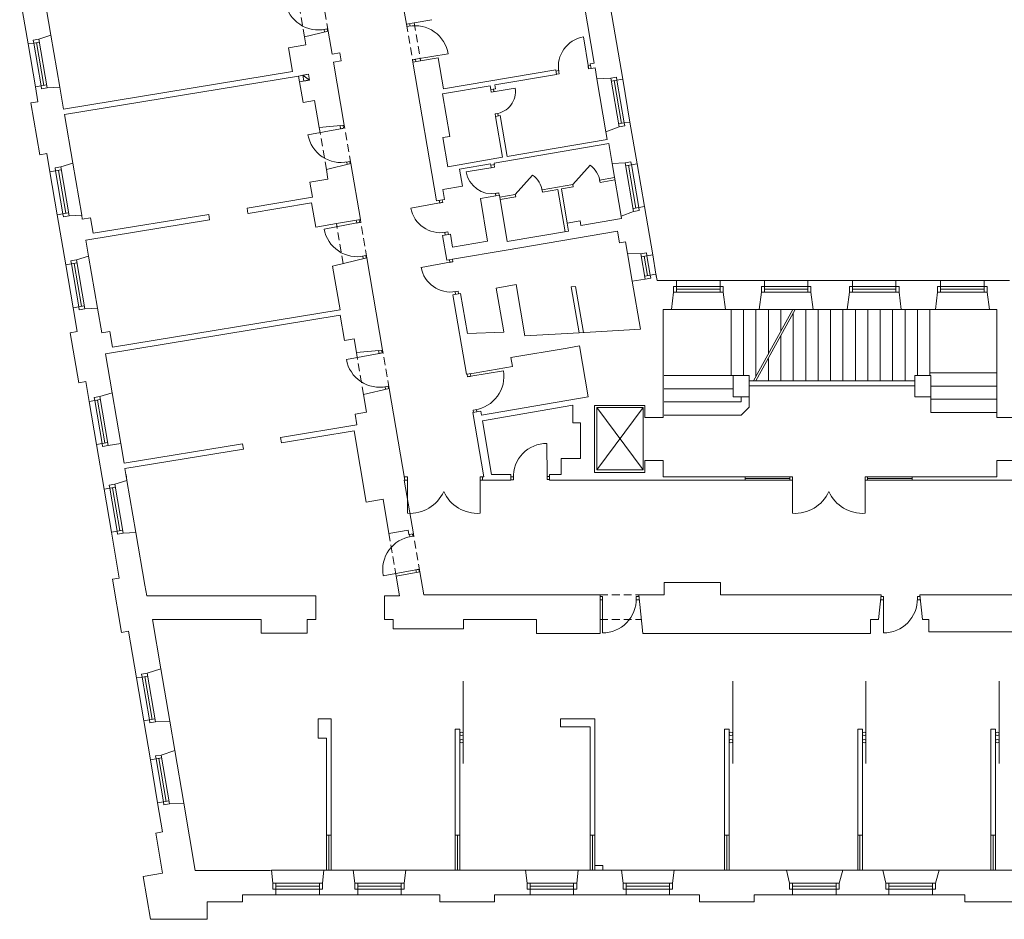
# Model space of a CAD drawing. Header units: centimetres. Extents: x 695802 to 711011, y 25963 to 44188.
# Tile 117 of 157: x 697589 to 697716, y 40448 to 40564. Entities that reach past the tile are written whole.
import ezdxf

# ---------------------------------------------------------------- set-up
doc = ezdxf.new("R2010")
doc.units = ezdxf.units.CM
doc.linetypes.add('DASHED', pattern=[19.05, 12.7, -6.35])
for name, color, linetype, lineweight in [('Drzwi i okna', 51, 'Continuous', 9), ('Kanały wentylacyjne', 3, 'Continuous', 9), ('Przekrojowa', 253, 'Continuous', 25), ('Ramka', 255, 'Continuous', 9), ('Widokowa', 140, 'Continuous', 9)]:
    doc.layers.add(name, color=color, linetype=linetype, lineweight=lineweight)

# ---------------------------------------------------------------- blocks, each defined once
blk = doc.blocks.new('zw$2918')
at = {"layer": 'Drzwi i okna', "color": 0, "lineweight": 0}
for p, q in [((1351.6, -1801.4), (1350.5, -1794.9)), ((1360.5, -1799.9), (1351.6, -1801.4)), ((1359.5, -1800.1), (1358.4, -1793.6)), ((1137, -1809.3), (1145.8, -1807.7)), ((1138, -1809.1), (1139.1, -1815.5)), ((1145.8, -1807.7), (1146.9, -1813.6)), ((1818.8, -1907), (1805.9, -1828.1)), ((1373.6, -1885.8), (1458, -1871.9)), ((1374.6, -1885.7), (1365.7, -1887.1)), ((1365.7, -1887.1), (1366.8, -1893.5)), ((1374.7, -1892.2), (1373.6, -1885.8)), ((1817.9, -1901.6), (1819.4, -1910.5)), ((1824.5, -1901.5), (1818.1, -1902.6)), ((1742.2, -1915), (1735.7, -1916.1)), ((1743.5, -1922.9), (1737, -1924)), ((1742, -1914), (1743.5, -1922.9)), ((1819.4, -1910.5), (1825.8, -1909.4)), ((1568.7, -1970.2), (1567.6, -1963.7)), ((1568.7, -1970.2), (1630.4, -1960.2)), ((1577.6, -1968.8), (1568.7, -1970.2)), ((1575.6, -1969), (1574.5, -1962.5)), ((1585.5, -2025.1), (1578.6, -2026.3)), ((1578.6, -2026.3), (1579.6, -2032.7)), ((1586.5, -2031.5), (1585.5, -2025.1)), ((1180.6, -2064.7), (1096.5, -2080.2)), ((1179.1, -2056.7), (1180.6, -2064.7)), ((1179.6, -2064.9), (1188.4, -2063.3)), ((1188.4, -2063.3), (1187.1, -2056.2)), ((1195.3, -2150.4), (1204.2, -2148.8)), ((1196.3, -2150.2), (1197.3, -2155.8)), ((1204.2, -2148.8), (1205.2, -2154.5)), ((1572.8, -2164.4), (1503.7, -2175.8)), ((1568.4, -2165.1), (1567.3, -2158.6)), ((1568.4, -2165.1), (1577.2, -2163.6)), ((1577.2, -2163.6), (1576.2, -2157.1)), ((1579.3, -2231.1), (1588.2, -2229.7)), ((1580.4, -2237.5), (1579.3, -2231.1)), ((1588.2, -2229.7), (1589.2, -2236.1)), ((1440.3, -2254.8), (1361.5, -2268.6)), ((1434.7, -2249.2), (1435.8, -2255.6)), ((1434.8, -2255.8), (1443.7, -2254.2)), ((1443.7, -2254.2), (1442.6, -2247.8)), ((1222, -2307.2), (1137.9, -2322.7)), ((1220.8, -2300.3), (1222, -2307.2)), ((1221.1, -2307.4), (1229.9, -2305.8)), ((1229.9, -2305.8), (1228.6, -2298.7)), ((1448.1, -2331.5), (1456.9, -2330)), ((1449.1, -2331.4), (1450.2, -2337.9)), ((1456.9, -2330), (1458.1, -2336.5)), ((1236.8, -2392.9), (1245.6, -2391.2)), ((1237.8, -2392.7), (1238.9, -2399)), ((1245.6, -2391.2), (1246.7, -2397)), ((1466.6, -2407.6), (1387.8, -2421.4)), ((1461, -2402), (1462.2, -2408.4)), ((1461.2, -2408.5), (1470, -2407)), ((1470, -2407), (1468.9, -2400.6)), ((1474.4, -2484.3), (1483.3, -2482.8)), ((1475.4, -2484.1), (1476.5, -2490.6)), ((1483.3, -2482.8), (1484.4, -2489.3)), ((1278, -2635.3), (1279.5, -2643.3)), ((1287.4, -2641.9), (1286, -2634.6)), ((1279.5, -2643.3), (1195.4, -2658.8)), ((1278.5, -2643.5), (1287.4, -2641.9)), ((1515.7, -2701.9), (1600, -2687.6)), ((1507.8, -2703.3), (1506.6, -2696.3)), ((1516.7, -2701.7), (1507.8, -2703.3)), ((1514.5, -2695), (1515.7, -2701.9)), ((1294.2, -2729), (1303.1, -2727.4)), ((1295.2, -2728.8), (1296.4, -2735.1)), ((1303.1, -2727.4), (1304.2, -2733.2)), ((1531.2, -2787.4), (1522.3, -2788.9)), ((1522.3, -2788.9), (1523.3, -2794.9)), ((1530.2, -2787.6), (1531.2, -2793.6)), ((1712.5, -2960), (1712.1, -2874.5)), ((1352.7, -2961.1), (1346.2, -2961.1)), ((1352.6, -2970.1), (1352.7, -2961.1)), ((1539.7, -2970.1), (1539.7, -2961.1)), ((1539.7, -2961.1), (1546.2, -2961.1)), ((1625.6, -2960.5), (1619, -2960.5)), ((1625.6, -2959.5), (1625.6, -2968.5)), ((1712.5, -2959), (1712.5, -2968)), ((1719, -2960), (1712.5, -2960)), ((2344.7, -2961.1), (2338.2, -2961.1)), ((2344.7, -2970.1), (2344.7, -2961.1)), ((2531.8, -2970.1), (2531.7, -2961.1)), ((2531.7, -2961.1), (2538.2, -2961.1)), ((1346.2, -2969.1), (1352.6, -2969.1)), ((1352.6, -2969.1), (1352.5, -3054.6)), ((1546.2, -2969.1), (1539.7, -2969.1)), ((1539.7, -2969.1), (1539.8, -3054.6)), ((1625.6, -2968.5), (1619, -2968.5)), ((1712.5, -2968), (1719, -2968)), ((2338.2, -2969.1), (2344.7, -2969.1)), ((2344.7, -2969.1), (2344.6, -3054.6)), ((2538.2, -2969.1), (2531.8, -2969.1)), ((2531.8, -2969.1), (2531.9, -3054.6)), ((1359.2, -3114.6), (1358.2, -3109)), ((1358.2, -3114.8), (1367, -3113.2)), ((1367, -3113.2), (1366, -3107.4)), ((1374.5, -3200.2), (1290.3, -3215.2)), ((1373.5, -3200.3), (1382.3, -3198.7)), ((1375.7, -3207.2), (1374.5, -3200.2)), ((1382.3, -3198.7), (1383.6, -3205.9)), ((1855.3, -3269), (1848.8, -3269)), ((1855.3, -3278), (1855.3, -3269)), ((1942.2, -3278.2), (1942.2, -3269.2)), ((1942.2, -3269.2), (1948.8, -3269.2)), ((2579.4, -3269), (2572.9, -3269)), ((2579.4, -3278), (2579.4, -3269)), ((2666.3, -3278.2), (2666.3, -3269.2)), ((2666.3, -3269.2), (2672.9, -3269.2)), ((1848.8, -3277), (1855.3, -3277)), ((1855.3, -3277), (1855.1, -3362.5)), ((1942.2, -3277.2), (1950.1, -3277.2)), ((2571.6, -3277), (2579.4, -3277)), ((2579.4, -3277), (2579.3, -3362.5)), ((2666.3, -3277.2), (2674.2, -3277.2))]:
    blk.add_line(p, q, dxfattribs=at)
at = {"layer": 'Drzwi i okna', "color": 0, "lineweight": 0, "ltscale": 1.6}
for p, q in [((1778.9, -2208.5), (1823.5, -2158.4)), ((1630.6, -2233.8), (1675.1, -2183.8))]:
    blk.add_line(p, q, dxfattribs=at)
for centre, radius, start, end in [((1123.5, -1723.6), 86.7, 190.2929, 281.9036), ((1372.3, -1885.9), 86.7, 9.2331, 100.8437), ((1573.2, -1968.6), 57.8, 276.9522, 8.388), ((1181.8, -2064.7), 86.7, 190.2929, 281.9036), ((1787, -2208.6), 62, 8.3094, 53.9766), ((1638.7, -2234), 62, 8.3094, 53.9766), ((1223.3, -2307.2), 86.7, 190.2929, 281.9036), ((1280.8, -2643.3), 86.7, 190.2929, 281.9036), ((1514.5, -2702.3), 86.7, 278.1541, 9.7648), ((1712.3, -2961.3), 86.7, 90.1458, 181.7564), ((1359.1, -2959.4), 95.4, 266.0716, 335.8764), ((1533.3, -2959.4), 95.4, 204.1236, 273.9284), ((2351.1, -2959.4), 95.4, 266.0716, 335.8764), ((2525.3, -2959.4), 95.4, 204.1236, 273.9284), ((1375.7, -3199.7), 86.7, 98.6519, 190.2626), ((1855.5, -3275.8), 86.7, 269.7794, 1.39), ((2579.6, -3275.8), 86.7, 269.7794, 1.39)]:
    blk.add_arc(centre, radius, start, end, dxfattribs=at)
at = {"layer": 'Drzwi i okna', "color": 0, "lineweight": 0}
for centre, radius, start, end in [((1819.3, -1904.7), 77.8, 99.9306, 189.3047), ((1357.5, -1809.3), 78.2, 277.7082, 281.0068), ((1741.5, -1918.6), 78.2, 7.6634, 10.962), ((1198.1, -2141), 78.2, 98.7681, 102.0666), ((1570.3, -2164.2), 67.5, 189.8932, 279.8733), ((1569.9, -2153.5), 78.2, 277.7578, 281.0564), ((1452.6, -2332), 78.2, 98.2531, 101.5517), ((1437.9, -2254.4), 77.8, 190.5203, 279.8944), ((1239.5, -2383.4), 78.2, 98.7681, 102.0666), ((1479, -2484.8), 78.2, 98.2531, 101.5517), ((1464.2, -2407.1), 77.8, 190.5203, 279.8944), ((1297, -2719.6), 78.2, 98.7681, 102.0666), ((1525.4, -2779.5), 78.2, 97.9911, 101.2896), ((1430.8, -2965.8), 78.2, 178.2653, 181.5639), ((1461.5, -2965.8), 78.2, 358.4361, 1.7347), ((1634.4, -2963.8), 78.2, 358.6209, 1.9195), ((2422.8, -2965.8), 78.2, 178.2653, 181.5639), ((2453.6, -2965.8), 78.2, 358.4361, 1.7347), ((1364.1, -3122.6), 78.2, 278.4889, 281.7875), ((1933.4, -3273.7), 78.2, 178.2545, 181.5531), ((2657.5, -3273.7), 78.2, 178.2545, 181.5531)]:
    blk.add_arc(centre, radius, start, end, dxfattribs=at)
at = {"layer": 'Kanały wentylacyjne', "color": 0, "lineweight": 0}
for p, q in [((1093.3, -1925.2), (1072.1, -1928.8)), ((1083.1, -1926.9), (1097.9, -1924.4)), ((1085.7, -1941.7), (1083.1, -1926.9)), ((1083.1, -1926.9), (1100.4, -1939.1)), ((1097.9, -1924.4), (1100.4, -1939.1)), ((1095.9, -1939.9), (1074.7, -1943.6)), ((1100.4, -1939.1), (1085.7, -1941.7))]:
    blk.add_line(p, q, dxfattribs=at)
at = {"layer": 'Przekrojowa', "color": 0, "lineweight": 0, "ltscale": 1.6}
for p, q in [((1301.4, -1512.1), (1349.9, -1795)), ((375.3, -1846.3), (353.9, -1721.1)), ((1907.2, -1936.8), (1869.9, -1718.9)), ((1834, -1895.8), (1808.1, -1744.1)), ((422.3, -1753.6), (434.3, -1823.6)), ((1349.9, -1795), (1369.8, -1791.6)), ((1369.8, -1791.6), (1415.4, -1783.8)), ((434.3, -1823.6), (403.3, -1833.7)), ((1148.5, -1813.2), (1087.4, -1828.1)), ((1148.5, -1813.2), (1158.6, -1872.4)), ((1090.9, -1848.4), (1046.5, -1856)), ((1087.4, -1828.1), (1090.9, -1848.4)), ((1046.5, -1856), (1057, -1917.1)), ((1158.6, -1872.4), (1178.3, -1869)), ((1178.3, -1869), (1181.9, -1889.7)), ((1162.2, -1893.1), (1181.9, -1889.7)), ((1162.2, -1893.1), (1190, -2055.7)), ((1190, -2055.7), (1162.2, -1893.1)), ((1366.8, -1893.5), (1386.7, -1890.1)), ((1366.8, -1893.5), (1427.9, -2250.3)), ((1386.7, -1890.1), (1432.3, -1882.3)), ((1432.3, -1882.3), (1445.9, -1962.2)), ((1823.8, -1897.6), (1834, -1895.8)), ((1823.8, -1897.6), (1825.8, -1909.4)), ((1057, -1917.1), (466.8, -2013.8)), ((1445.9, -1962.2), (1735.1, -1912.7)), ((1577.8, -1951.8), (1737.1, -1924.6)), ((1735.1, -1912.7), (1737.1, -1924.6)), ((1825.8, -1909.4), (1836.1, -1907.7)), ((1836.1, -1907.7), (1841, -1936.4)), ((1072.1, -1928.8), (469.2, -2027.6)), ((1083.8, -1996.7), (1072.1, -1928.8)), ((1577.8, -1951.8), (1579.5, -1961.7)), ((1841, -1936.4), (1876.5, -1934.1)), ((394.2, -1956.7), (400.7, -1995.2)), ((457.3, -1957.9), (424.7, -1959.2)), ((466.8, -2013.8), (457.3, -1957.9)), ((1443, -1974.9), (1566, -1953.8)), ((1443, -1974.9), (1461.8, -2084.3)), ((1566, -1953.8), (1567.6, -1963.7)), ((1567.6, -1963.7), (1579.5, -1961.7)), ((400.7, -1995.2), (383, -1998.2)), ((405.7, -2131.3), (383, -1998.2)), ((1113.3, -1991.7), (1083.8, -1996.7)), ((1125.3, -2061.7), (1113.3, -1991.7)), ((469.2, -2027.6), (490.6, -2152.8)), ((1579.5, -2032.7), (1591.3, -2030.7)), ((1579.5, -2032.7), (1597.6, -2138.1)), ((1591.3, -2030.7), (1609.4, -2136.1)), ((1944.4, -2154.6), (1926, -2047.2)), ((1190, -2055.7), (1125.3, -2061.7)), ((1864.2, -2072.4), (1898, -2059.9)), ((1864.2, -2072.4), (1867.6, -2092)), ((1443.8, -2087.3), (1461.8, -2084.3)), ((1456.6, -2162.2), (1443.8, -2087.3)), ((1576.5, -2153), (1871.2, -2102.6)), ((1609.4, -2136.1), (1867.6, -2092)), ((1880, -2154.2), (1871.2, -2102.6)), ((423.5, -2128.2), (405.7, -2131.3)), ((431.6, -2175.6), (423.5, -2128.2)), ((490.6, -2152.8), (459.6, -2162.9)), ((1206.8, -2154.3), (1143.8, -2169.6)), ((1231.4, -2298.2), (1206.8, -2154.3)), ((1597.6, -2138.1), (1456.6, -2162.2)), ((1486.8, -2168.3), (1566.6, -2154.7)), ((1566.6, -2154.7), (1567.3, -2158.6)), ((1576.5, -2153), (1577.1, -2156.9)), ((1880, -2154.2), (1913.8, -2152)), ((1143.8, -2169.6), (1148, -2194.6)), ((1494.4, -2212.7), (1486.8, -2168.3)), ((1567.3, -2158.6), (1577.1, -2156.9)), ((1148, -2194.6), (1101.7, -2202.5)), ((1101.7, -2202.5), (1108.3, -2241.1)), ((1443.7, -2221.3), (1494.4, -2212.7)), ((1443.7, -2221.3), (1448.1, -2246.9)), ((1108.3, -2241.1), (939.6, -2268.7)), ((1105.7, -2255.7), (942.1, -2282.5)), ((1116.4, -2317.8), (1105.7, -2255.7)), ((1427.9, -2250.3), (1448.1, -2246.9)), ((1580.4, -2237.5), (1540.9, -2244.3)), ((1559.1, -2353.8), (1540.9, -2244.3)), ((1580.4, -2237.5), (1590.2, -2235.8)), ((1590.2, -2235.8), (1610, -2355.2)), ((939.6, -2268.7), (941.9, -2282.5)), ((1903.1, -2289.6), (1935.3, -2277.7)), ((1963.3, -2265), (1984.5, -2389.1)), ((472.5, -2415.1), (450.5, -2285.9)), ((513.6, -2287.2), (481, -2288.5)), ((515.2, -2297), (513.6, -2287.2)), ((536, -2293.6), (515.2, -2297)), ((843.2, -2298.7), (524.5, -2351)), ((542.8, -2333.8), (536, -2293.6)), ((840.9, -2284.9), (542.8, -2333.8)), ((840.9, -2284.9), (843.2, -2298.7)), ((1231.4, -2298.2), (1169.6, -2308.7)), ((1797.7, -2301.8), (1764.2, -2307.5)), ((1767.8, -2328.2), (1764.2, -2307.5)), ((1799.8, -2313.6), (1797.7, -2301.8)), ((1904.2, -2295.8), (1799.8, -2313.6)), ((1903.1, -2289.6), (1904.2, -2295.8)), ((1169.6, -2308.7), (1116.4, -2317.8)), ((1607.4, -2376.9), (1894.2, -2327.9)), ((1767.8, -2328.2), (1610, -2355.2)), ((1899.4, -2358.5), (1894.2, -2327.9)), ((531.5, -2392.3), (524.5, -2351)), ((1443.1, -2339), (1463.3, -2335.6)), ((1443.1, -2339), (1454.1, -2403.1)), ((1468.9, -2369.2), (1463.3, -2335.6)), ((1559.1, -2353.8), (1468.9, -2369.2)), ((1899.4, -2358.5), (1914.5, -2355.9)), ((1919.6, -2385.9), (1914.5, -2355.9)), ((1474.3, -2399.7), (1607.4, -2376.9)), ((531.5, -2392.3), (500.6, -2402.4)), ((1248.3, -2396.7), (1159.9, -2418.3)), ((1288.9, -2634.3), (1248.3, -2396.7)), ((1454.1, -2403.1), (1474.3, -2399.7)), ((1919.6, -2385.9), (1953.9, -2386.5)), ((1159.9, -2418.3), (1179.1, -2530.4)), ((1965, -2451.5), (1931.8, -2457.2)), ((1931.8, -2457.2), (1952.9, -2580.6)), ((1931.8, -2457.2), (1932.7, -2462.3)), ((1993, -2438.8), (1993.9, -2444.3)), ((1993, -2438.8), (1995.8, -2455.3)), ((2046.2, -2455.3), (1995.8, -2455.3)), ((2272.2, -2455.3), (2158.2, -2455.3)), ((2499.2, -2455.3), (2384.2, -2455.3)), ((2726.2, -2455.3), (2611.2, -2455.3)), ((2903.8, -2455.3), (2838.2, -2455.3)), ((1581.5, -2474.7), (1632.8, -2465.9)), ((1581.5, -2474.7), (1599.9, -2582.3)), ((1632.8, -2465.9), (1655.4, -2598)), ((2032.6, -2530.3), (2038.4, -2485.1)), ((2171.7, -2530.3), (2166, -2485.1)), ((2258.6, -2530.3), (2264.4, -2485.1)), ((2397.7, -2530.3), (2392, -2485.1)), ((2485.6, -2530.3), (2491.4, -2485.1)), ((2624.7, -2530.3), (2619, -2485.1)), ((2712.6, -2530.3), (2718.4, -2485.1)), ((2851.7, -2530.3), (2846, -2485.1)), ((1469.3, -2491.8), (1489.5, -2488.4)), ((1469.3, -2491.8), (1504.5, -2696.8)), ((1489.5, -2488.4), (1507.2, -2591.9)), ((501.9, -2586.6), (491.4, -2525.5)), ((554.5, -2526.7), (522, -2528)), ((554.5, -2526.7), (565.3, -2589.8)), ((1179.1, -2530.4), (592.9, -2626.5)), ((2011.9, -2808.1), (2011.9, -2530.3)), ((2032.6, -2530.3), (2011.9, -2530.3)), ((2258.6, -2530.3), (2171.7, -2530.3)), ((2485.6, -2530.3), (2397.7, -2530.3)), ((2712.6, -2530.3), (2624.7, -2530.3)), ((2870.9, -2530.3), (2851.7, -2530.3)), ((2870.9, -2808.1), (2870.9, -2530.3)), ((1179.2, -2544.6), (574.5, -2643.7)), ((1179.2, -2544.6), (1190.3, -2609.6)), ((501.9, -2586.6), (484.1, -2589.6)), ((586, -2586.4), (565.3, -2589.8)), ((592.9, -2626.5), (586, -2586.4)), ((1599.9, -2582.3), (1600.9, -2588.2)), ((1952.9, -2580.6), (1795.1, -2589.8)), ((506.2, -2718.7), (484.1, -2589.6)), ((1190.3, -2609.6), (1215.2, -2605.3)), ((1215.2, -2605.3), (1221.2, -2640.6)), ((1507.2, -2591.9), (1600.9, -2588.2)), ((1795.1, -2589.8), (1655.4, -2598)), ((1288.9, -2634.3), (1221.2, -2640.6)), ((1619.4, -2653.9), (1764.3, -2629.1)), ((1764.3, -2629.1), (1795.8, -2623.7)), ((1818.2, -2754.8), (1795.8, -2623.7)), ((574.5, -2643.7), (591.7, -2744.2)), ((1623.2, -2676.5), (1619.4, -2653.9)), ((1524.7, -2693.4), (1623.2, -2676.5)), ((1504.5, -2696.8), (1524.7, -2693.4)), ((2191.9, -2699.8), (2191.9, -2754.8)), ((2232.9, -2699.8), (2191.9, -2699.8)), ((2232.9, -2754.8), (2232.9, -2699.8)), ((2659.9, -2754.8), (2659.9, -2699.8)), ((2700.9, -2699.8), (2659.9, -2699.8)), ((2700.9, -2754.8), (2700.9, -2699.8)), ((523.9, -2715.7), (506.2, -2718.7)), ((532.7, -2767), (523.9, -2715.7)), ((1305.8, -2732.9), (1239.8, -2748.9)), ((1346.2, -2969.1), (1305.8, -2732.9)), ((2232.9, -2726.8), (2659.9, -2726.8)), ((591.7, -2744.2), (560.7, -2754.3)), ((1239.8, -2748.9), (1247.6, -2794.5)), ((1543.2, -2801.8), (1818.2, -2754.8)), ((2191.9, -2754.8), (2232.9, -2754.8)), ((2659.9, -2754.8), (2700.9, -2754.8)), ((1545.7, -2816.2), (1778.5, -2776.4)), ((1778.5, -2821.3), (1778.5, -2776.4)), ((1834.3, -2949.8), (1834.3, -2777)), ((1834.3, -2777), (1963.9, -2777)), ((1963.9, -2777), (1963.9, -2808.1)), ((1247.6, -2794.5), (1218, -2799.6)), ((1218, -2799.6), (1222.7, -2827.2)), ((1521.4, -2795.4), (1541.5, -2792)), ((1521.4, -2795.4), (1549.7, -2961.1)), ((1541.6, -2791.9), (1543.2, -2801.8)), ((2011.9, -2808.1), (1963.9, -2808.1)), ((2918.9, -2808.1), (2870.9, -2808.1)), ((1222.7, -2827.2), (1025.6, -2859.6)), ((1545.7, -2816.2), (1569.5, -2955.1)), ((1798.5, -2821.3), (1778.5, -2821.3)), ((1798.5, -2913.3), (1798.5, -2821.3)), ((1025.6, -2859.6), (1028, -2873.1)), ((1215.3, -2842.4), (1028, -2873.1)), ((1246.6, -3025.7), (1215.3, -2842.4)), ((571.3, -2992.7), (551.6, -2877.4)), ((582.2, -2880), (614, -2874.6)), ((614, -2874.6), (622.7, -2925.6)), ((927.6, -2875.6), (622.7, -2925.6)), ((930, -2889.1), (625, -2939.1)), ((927.6, -2875.6), (930, -2889.1)), ((1748.5, -2955.1), (1748.5, -2913.3)), ((1748.5, -2913.3), (1798.5, -2913.3)), ((625, -2939.1), (630.3, -2970)), ((2011.9, -2919.1), (1963.9, -2919.1)), ((1963.9, -2919.1), (1963.9, -2949.8)), ((2011.9, -2961.1), (2011.9, -2919.1)), ((2870.9, -2961.1), (2870.9, -2919.1)), ((2918.9, -2919.1), (2870.9, -2919.1)), ((627.8, -2955), (630.3, -2970)), ((1546.2, -2969.1), (1546.2, -2961.1)), ((1546.2, -2961.1), (1549.7, -2961.1)), ((1569.5, -2955.1), (1619, -2955.1)), ((1619, -2955.1), (1619, -2969.1)), ((1719, -2955.1), (1748.5, -2955.1)), ((1719, -2955.1), (1719, -2969.1)), ((1963.9, -2949.8), (1834.3, -2949.8)), ((2222.8, -2961.1), (2011.9, -2961.1)), ((2222.8, -2969.1), (2222.8, -2961.1)), ((2652.8, -2969.1), (2652.8, -2961.1)), ((2652.8, -2961.1), (2870.9, -2961.1)), ((630.3, -2970), (599.3, -2980)), ((1344.5, -2969.1), (1368.1, -3107.1)), ((1346.2, -2969.1), (1344.5, -2969.1)), ((1619, -2969.1), (1546.2, -2969.1)), ((1787.9, -2969.1), (1719, -2969.1)), ((2011.9, -2969.1), (1787.9, -2969.1)), ((1999.9, -2969.1), (1996.9, -2969.1)), ((2011.9, -2969.1), (2222.8, -2969.1)), ((2870.9, -2969.1), (2652.8, -2969.1)), ((2870.9, -2969.1), (3128.8, -2969.1)), ((1290, -3018.3), (1246.6, -3025.7)), ((1305.1, -3106.7), (1290, -3018.3)), ((610.4, -3221.4), (590.2, -3103.1)), ((653.3, -3104.3), (620.7, -3105.6)), ((653.3, -3104.3), (676.4, -3239.5)), ((1354.4, -3098.3), (1305.1, -3106.7)), ((1354.4, -3098.3), (1356.3, -3109.1)), ((1368.1, -3107.1), (1356.3, -3109.1)), ((1384.9, -3205.7), (1323.8, -3216.1)), ((1323.8, -3216.1), (1332.6, -3267.4)), ((1384.9, -3205.7), (1394.9, -3264.1)), ((610.4, -3221.4), (592.7, -3224.4)), ((616.1, -3361.4), (592.7, -3224.4)), ((681.2, -3267.4), (676.4, -3239.5)), ((2158.9, -3232.8), (2013.9, -3232.8)), ((2013.9, -3232.8), (2013.9, -3264.1)), ((2158.9, -3264.1), (2158.9, -3232.8)), ((1116.8, -3267.4), (681.2, -3267.4)), ((1116.8, -3328.1), (1116.8, -3267.4)), ((1332.6, -3267.4), (1293.8, -3267.4)), ((1293.8, -3328.1), (1293.8, -3267.4)), ((1394.9, -3264.1), (1848.8, -3264.1)), ((1848.8, -3264.1), (1848.8, -3328.1)), ((2013.9, -3264.1), (1948.8, -3264.1)), ((1948.8, -3264.3), (1958.7, -3363.7)), ((2158.9, -3264.1), (2572.9, -3264.1)), ((2572.9, -3264.1), (2566.6, -3327.7)), ((2672.9, -3264.1), (3384.5, -3264.1)), ((2672.9, -3264.1), (2679.3, -3327.7)), ((717.2, -3454.7), (695.6, -3328.1)), ((975.8, -3328.1), (695.6, -3328.1)), ((975.8, -3363.1), (975.8, -3328.1)), ((1116.8, -3328.1), (1094.8, -3328.1)), ((1094.8, -3328.1), (1094.8, -3363.1)), ((1315.8, -3328.1), (1293.8, -3328.1)), ((1315.8, -3351.7), (1315.8, -3328.1)), ((1684.8, -3328.1), (1496.8, -3328.1)), ((1496.8, -3328.1), (1496.8, -3351.7)), ((1684.8, -3363.7), (1684.8, -3328.1)), ((1848.8, -3328.1), (1848.8, -3363.7)), ((2566.6, -3327.7), (2545.9, -3327.7)), ((2545.9, -3327.7), (2545.9, -3363.7)), ((2679.3, -3327.7), (2695.9, -3327.7)), ((2695.9, -3327.7), (2695.9, -3351.7)), ((633.8, -3358.4), (616.1, -3361.4)), ((654.4, -3478.6), (633.8, -3358.4)), ((1094.8, -3363.1), (975.8, -3363.1)), ((1496.8, -3351.7), (1315.8, -3351.7)), ((1848.8, -3363.7), (1684.8, -3363.7)), ((1958.7, -3363.7), (2196.9, -3363.7)), ((2545.9, -3363.7), (2196.9, -3363.7)), ((2695.9, -3359.7), (2695.9, -3351.7)), ((2855.7, -3359.7), (2695.9, -3359.7)), ((3319.7, -3359.7), (2855.7, -3359.7)), ((717.2, -3454.7), (682.4, -3466)), ((690.5, -3689.6), (673.3, -3589)), ((740.4, -3590.1), (703.8, -3591.5)), ((753.3, -3665.6), (740.4, -3590.1)), ((1156.1, -3583.7), (1123.1, -3583.7)), ((1123.1, -3583.7), (1123.1, -3633.7)), ((1156.1, -3883.7), (1156.1, -3583.7)), ((1835.7, -3583.7), (1746.7, -3583.7)), ((1746.7, -3583.7), (1746.7, -3604.7)), ((1835.7, -3583.7), (1821.7, -3583.7)), ((1835.7, -3883.7), (1835.7, -3583.7)), ((1487.7, -3610.7), (1475.7, -3610.7)), ((1475.7, -3610.7), (1475.7, -3883.7)), ((1487.7, -3883.7), (1487.7, -3610.7)), ((1823.7, -3604.7), (1746.7, -3604.7)), ((1823.7, -3604.7), (1823.7, -3883.7)), ((2181.7, -3610.7), (2169.7, -3610.7)), ((2169.7, -3610.7), (2169.7, -3883.7)), ((2181.7, -3883.7), (2181.7, -3610.7)), ((2524.7, -3610.7), (2512.7, -3610.7)), ((2512.7, -3610.7), (2512.7, -3883.7)), ((2524.7, -3883.7), (2524.7, -3610.7)), ((2867.7, -3610.7), (2855.7, -3610.7)), ((2855.7, -3610.7), (2855.7, -3883.7)), ((2867.7, -3883.7), (2867.7, -3610.7)), ((1123.1, -3633.7), (1144.1, -3633.7)), ((1144.1, -3633.7), (1144.1, -3883.7)), ((753.3, -3665.6), (718.5, -3676.9)), ((722.1, -3874.9), (709.3, -3800)), ((776.5, -3801), (739.9, -3802.5)), ((806.1, -3974.4), (776.5, -3801)), ((722.1, -3874.9), (704.4, -3877.9)), ((722, -3980.7), (704.4, -3877.9)), ((1156.1, -3883.7), (1144.1, -3883.7)), ((1487.7, -3883.7), (1475.7, -3883.7)), ((1835.7, -3883.7), (1823.7, -3883.7)), ((2181.7, -3883.7), (2169.7, -3883.7)), ((2524.7, -3883.7), (2512.7, -3883.7)), ((2867.7, -3883.7), (2855.7, -3883.7)), ((722, -3980.7), (671.6, -3989.3)), ((1000.3, -3974.4), (806.1, -3974.4)), ((1137.7, -3973.7), (1213.2, -3973.7)), ((1348.7, -3973.7), (1429.7, -3973.7)), ((1657.2, -3973.7), (1429.7, -3973.7)), ((1904.2, -3973.7), (1792.7, -3973.7)), ((1813.7, -3973.7), (1827.7, -3973.7)), ((1835.7, -3973.7), (1835.7, -3961.7)), ((1835.7, -3961.7), (1855.7, -3961.7)), ((1855.7, -3961.7), (1855.7, -3973.7)), ((2161.7, -3973.7), (2039.7, -3973.7)), ((2161.7, -3973.7), (2175.7, -3973.7)), ((2175.7, -3973.7), (2329.5, -3973.7)), ((2329.5, -3973.7), (2337.1, -4007.1)), ((2474.5, -3973.7), (2464.7, -4007.1)), ((2474.5, -3973.7), (2577.5, -3973.7)), ((2506.7, -3973.7), (2520.7, -3973.7)), ((2577.5, -3973.7), (2585.1, -4007.1)), ((2722.5, -3973.7), (2712.7, -4007.1)), ((2851.7, -3973.7), (2722.5, -3973.7)), ((2851.7, -3973.7), (2865.7, -3973.7)), ((2998.5, -3973.7), (2865.7, -3973.7)), ((690.6, -4099.8), (671.6, -3989.3)), ((1133.7, -4021.9), (1133.7, -4007.1)), ((1344.7, -4021.9), (1344.7, -4007.1)), ((1788.7, -4021.9), (1788.7, -4007.1)), ((2035.7, -4021.9), (2035.7, -4007.1)), ((927.9, -4054.8), (836.9, -4054.8)), ((836.9, -4054.8), (836.9, -4099.8)), ((1013.9, -4036.8), (927.9, -4036.8)), ((927.9, -4036.8), (927.9, -4054.8)), ((1224.9, -4036.8), (1125.9, -4036.8)), ((1435.9, -4036.8), (1336.9, -4036.8)), ((1435.9, -4036.8), (1435.9, -4054.8)), ((1576.9, -4054.8), (1435.9, -4054.8)), ((1668.9, -4036.8), (1576.9, -4036.8)), ((1576.9, -4036.8), (1576.9, -4054.8)), ((1915.9, -4036.8), (1780.9, -4036.8)), ((2104.9, -4036.8), (2027.9, -4036.8)), ((2104.9, -4054.8), (2104.9, -4036.8)), ((2245.9, -4054.8), (2104.9, -4054.8)), ((2344.9, -4036.8), (2245.9, -4036.8)), ((2245.9, -4036.8), (2245.9, -4054.8)), ((2456.9, -4036.8), (2592.9, -4036.8)), ((2704.9, -4036.8), (2788.9, -4036.8)), ((2788.9, -4036.8), (2788.9, -4054.8)), ((2788.9, -4054.8), (2926.9, -4054.8)), ((836.9, -4099.8), (690.6, -4099.8)), ((836.9, -4099.8), (701, -4099.8))]:
    blk.add_line(p, q, dxfattribs=at)
at = {"layer": 'Przekrojowa', "color": 0, "lineweight": 0}
for p, q in [((390, -1843.8), (375.3, -1846.3)), ((375.3, -1846.3), (390, -1843.8)), ((403.3, -1833.7), (388.7, -1836.1)), ((388.7, -1836.1), (390, -1843.8)), ((1876.5, -1934.1), (1891.1, -1931.7)), ((1891.1, -1931.7), (1892.4, -1939.3)), ((1892.4, -1939.3), (1907.2, -1936.8)), ((1907.2, -1936.8), (1892.4, -1939.3)), ((408.9, -1954.2), (394.2, -1956.7)), ((394.2, -1956.7), (408.9, -1954.2)), ((410.2, -1961.9), (408.9, -1954.2)), ((424.8, -1959.4), (410.2, -1961.9)), ((1911.3, -2049.7), (1926, -2047.2)), ((1926, -2047.2), (1911.3, -2049.7)), ((1912.6, -2057.4), (1911.3, -2049.7)), ((1898, -2059.9), (1912.6, -2057.4)), ((1913.8, -2152), (1928.4, -2149.5)), ((1928.4, -2149.5), (1929.7, -2157.2)), ((1929.7, -2157.2), (1944.4, -2154.6)), ((1944.4, -2154.6), (1929.7, -2157.2)), ((446.3, -2173), (431.6, -2175.6)), ((431.6, -2175.6), (446.3, -2173)), ((459.6, -2162.9), (445, -2165.4)), ((445, -2165.4), (446.3, -2173)), ((1935.3, -2277.7), (1949.9, -2275.2)), ((1948.6, -2267.6), (1963.3, -2265)), ((1963.3, -2265), (1948.6, -2267.6)), ((1949.9, -2275.2), (1948.6, -2267.6)), ((465.2, -2283.4), (450.5, -2285.9)), ((450.5, -2285.9), (465.2, -2283.4)), ((466.5, -2291.1), (465.2, -2283.4)), ((481.1, -2288.6), (466.5, -2291.1)), ((1953.9, -2386.5), (1968.5, -2384)), ((1953.9, -2386.5), (1968.5, -2384)), ((1968.5, -2384), (1969.8, -2391.6)), ((500.6, -2402.4), (486, -2404.9)), ((486, -2404.9), (487.3, -2412.6)), ((1969.8, -2391.6), (1984.5, -2389.1)), ((1984.5, -2389.1), (1969.8, -2391.6)), ((487.3, -2412.6), (472.5, -2415.1)), ((472.5, -2415.1), (487.3, -2412.6)), ((1965, -2451.5), (1979.6, -2449)), ((1978.3, -2441.4), (1993, -2438.8)), ((1993, -2438.8), (1978.3, -2441.4)), ((1979.6, -2449), (1978.3, -2441.4)), ((2046.2, -2470.3), (2046.2, -2455.3)), ((2046.2, -2455.3), (2046.2, -2470.3)), ((2158.2, -2470.3), (2158.2, -2455.3)), ((2158.2, -2455.3), (2158.2, -2470.3)), ((2272.2, -2470.3), (2272.2, -2455.3)), ((2272.2, -2455.3), (2272.2, -2470.3)), ((2384.2, -2470.3), (2384.2, -2455.3)), ((2384.2, -2455.3), (2384.2, -2470.3)), ((2499.2, -2470.3), (2499.2, -2455.3)), ((2499.2, -2455.3), (2499.2, -2470.3)), ((2611.2, -2470.3), (2611.2, -2455.3)), ((2611.2, -2455.3), (2611.2, -2470.3)), ((2726.2, -2470.3), (2726.2, -2455.3)), ((2726.2, -2455.3), (2726.2, -2470.3)), ((2838.2, -2470.3), (2838.2, -2455.3)), ((2838.2, -2455.3), (2838.2, -2470.3)), ((2038.4, -2485.1), (2038.4, -2470.3)), ((2038.4, -2470.3), (2046.2, -2470.3)), ((2166, -2470.3), (2158.2, -2470.3)), ((2166, -2485.1), (2166, -2470.3)), ((2264.4, -2485.1), (2264.4, -2470.3)), ((2264.4, -2470.3), (2272.2, -2470.3)), ((2392, -2470.3), (2384.2, -2470.3)), ((2392, -2485.1), (2392, -2470.3)), ((2491.4, -2485.1), (2491.4, -2470.3)), ((2491.4, -2470.3), (2499.2, -2470.3)), ((2619, -2470.3), (2611.2, -2470.3)), ((2619, -2485.1), (2619, -2470.3)), ((2718.4, -2485.1), (2718.4, -2470.3)), ((2718.4, -2470.3), (2726.2, -2470.3)), ((2846, -2470.3), (2838.2, -2470.3)), ((2846, -2485.1), (2846, -2470.3)), ((506.1, -2523), (491.4, -2525.5)), ((491.4, -2525.5), (506.1, -2523)), ((507.5, -2530.6), (506.1, -2523)), ((522, -2528.1), (507.5, -2530.6)), ((547.4, -2764.4), (532.7, -2767)), ((532.7, -2767), (547.4, -2764.4)), ((560.7, -2754.3), (546.1, -2756.8)), ((546.1, -2756.8), (547.4, -2764.4)), ((566.3, -2874.8), (551.6, -2877.4)), ((551.6, -2877.4), (566.3, -2874.8)), ((567.6, -2882.5), (566.3, -2874.8)), ((582.2, -2880), (567.6, -2882.5)), ((586, -2990.2), (571.3, -2992.7)), ((571.3, -2992.7), (586, -2990.2)), ((599.3, -2980), (584.7, -2982.5)), ((584.7, -2982.5), (586, -2990.2)), ((604.9, -3100.6), (590.2, -3103.1)), ((590.2, -3103.1), (604.9, -3100.6)), ((606.2, -3108.2), (604.9, -3100.6)), ((620.8, -3105.7), (606.2, -3108.2)), ((682.4, -3466), (667.8, -3468.5)), ((667.8, -3468.5), (669.1, -3476.1)), ((669.1, -3476.1), (654.4, -3478.6)), ((654.4, -3478.6), (669.1, -3476.1)), ((688, -3586.5), (673.3, -3589)), ((673.3, -3589), (688, -3586.5)), ((689.3, -3594.2), (688, -3586.5)), ((703.9, -3591.7), (689.3, -3594.2)), ((718.5, -3676.9), (703.9, -3679.4)), ((705.2, -3687.1), (690.5, -3689.6)), ((690.5, -3689.6), (705.2, -3687.1)), ((703.9, -3679.4), (705.2, -3687.1)), ((724.1, -3797.5), (709.3, -3800)), ((709.3, -3800), (724.1, -3797.5)), ((725.4, -3805.1), (724.1, -3797.5)), ((740, -3802.6), (725.4, -3805.1)), ((1002.2, -3973.7), (1006.1, -4007.1)), ((1137.7, -3973.7), (1133.7, -4007.1)), ((1213.2, -3973.7), (1217.1, -4007.1)), ((1348.7, -3973.7), (1344.7, -4007.1)), ((1657.2, -3973.7), (1661.1, -4007.1)), ((1792.7, -3973.7), (1788.7, -4007.1)), ((1904.2, -3973.7), (1908.1, -4007.1)), ((2039.7, -3973.7), (2035.7, -4007.1)), ((1006.1, -4007.1), (1006.1, -4021.9)), ((1217.1, -4007.1), (1217.1, -4021.9)), ((1661.1, -4007.1), (1661.1, -4021.9)), ((1908.1, -4007.1), (1908.1, -4021.9)), ((2337.1, -4007.1), (2337.1, -4021.9)), ((2464.7, -4007.1), (2464.7, -4021.9)), ((2585.1, -4007.1), (2585.1, -4021.9)), ((2712.7, -4007.1), (2712.7, -4021.9)), ((1006.1, -4021.9), (1013.9, -4021.9)), ((1013.9, -4021.9), (1013.9, -4036.8)), ((1013.9, -4036.8), (1013.9, -4021.9)), ((1133.7, -4021.9), (1125.9, -4021.9)), ((1125.9, -4021.9), (1125.9, -4036.8)), ((1125.9, -4036.8), (1125.9, -4021.9)), ((1217.1, -4021.9), (1224.9, -4021.9)), ((1224.9, -4021.9), (1224.9, -4036.8)), ((1224.9, -4036.8), (1224.9, -4021.9)), ((1344.7, -4021.9), (1336.9, -4021.9)), ((1336.9, -4021.9), (1336.9, -4036.8)), ((1336.9, -4036.8), (1336.9, -4021.9)), ((1661.1, -4021.9), (1668.9, -4021.9)), ((1668.9, -4021.9), (1668.9, -4036.8)), ((1668.9, -4036.8), (1668.9, -4021.9)), ((1788.7, -4021.9), (1780.9, -4021.9)), ((1780.9, -4021.9), (1780.9, -4036.8)), ((1780.9, -4036.8), (1780.9, -4021.9)), ((1908.1, -4021.9), (1915.9, -4021.9)), ((1915.9, -4021.9), (1915.9, -4036.8)), ((1915.9, -4036.8), (1915.9, -4021.9)), ((2035.7, -4021.9), (2027.9, -4021.9)), ((2027.9, -4021.9), (2027.9, -4036.8)), ((2027.9, -4036.8), (2027.9, -4021.9)), ((2337.1, -4021.9), (2344.9, -4021.9)), ((2344.9, -4021.9), (2344.9, -4036.8)), ((2344.9, -4036.8), (2344.9, -4021.9)), ((2464.7, -4021.9), (2456.9, -4021.9)), ((2456.9, -4021.9), (2456.9, -4036.8)), ((2456.9, -4036.8), (2456.9, -4021.9)), ((2585.1, -4021.9), (2592.9, -4021.9)), ((2592.9, -4021.9), (2592.9, -4036.8)), ((2592.9, -4036.8), (2592.9, -4021.9)), ((2712.7, -4021.9), (2704.9, -4021.9)), ((2704.9, -4021.9), (2704.9, -4036.8)), ((2704.9, -4036.8), (2704.9, -4021.9))]:
    blk.add_line(p, q, dxfattribs=at)
at = {"layer": 'Widokowa', "color": 0, "linetype": 'DASHED', "lineweight": 0, "ltscale": 1.6}
for p, q in [((1087.4, -1828.1), (1069, -1720.4)), ((1148.5, -1813.2), (1131.6, -1714.6)), ((1349.9, -1795), (1366.8, -1893.5)), ((1369.8, -1791.6), (1386.7, -1890.1)), ((1143.8, -2169.6), (1125.3, -2061.7)), ((1206.8, -2154.3), (1190, -2055.7)), ((1248.3, -2396.7), (1231.4, -2298.2)), ((1187.2, -2411.6), (1169.6, -2308.7)), ((1305.8, -2732.9), (1288.9, -2634.3)), ((1239.8, -2748.9), (1221.2, -2640.6)), ((1323.8, -3216.1), (1305.1, -3106.7)), ((1384.9, -3205.7), (1368.1, -3107.1)), ((1848.8, -3264.1), (1948.8, -3264.1)), ((1848.8, -3328.1), (1955.2, -3328.1))]:
    blk.add_line(p, q, dxfattribs=at)
at = {"layer": 'Widokowa', "color": 0, "lineweight": 0, "ltscale": 1.6}
for p, q in [((434.3, -1823.6), (457.3, -1957.9)), ((375.3, -1846.3), (394.2, -1956.7)), ((1864.2, -2072.4), (1841, -1936.4)), ((1926, -2047.2), (1907.2, -1936.8)), ((490.6, -2152.8), (513.6, -2287.2)), ((1903.1, -2289.6), (1880, -2154.2)), ((1963.3, -2265), (1944.4, -2154.6)), ((431.6, -2175.6), (450.5, -2285.9)), ((1886.2, -2190.1), (1847.9, -2196.7)), ((1848.9, -2202.6), (1847.9, -2196.7)), ((1887.1, -2196.1), (1848.9, -2202.6)), ((1778.9, -2208.5), (1699.5, -2222)), ((1700.6, -2228), (1699.5, -2222)), ((1740.3, -2221.2), (1700.6, -2228)), ((1758.9, -2329.8), (1740.3, -2221.2)), ((1779.9, -2214.4), (1749.2, -2219.6)), ((1764.2, -2307.5), (1749.2, -2219.6)), ((1779.9, -2214.4), (1778.9, -2208.5)), ((1630.6, -2233.8), (1591, -2240.6)), ((1631.6, -2239.8), (1592, -2246.5)), ((1631.6, -2239.8), (1630.6, -2233.8)), ((531.5, -2392.3), (554.5, -2526.7)), ((1919.6, -2385.9), (1931.8, -2457.2)), ((1984.5, -2389.1), (1993, -2438.8)), ((472.5, -2415.1), (491.4, -2525.5)), ((2158.2, -2455.3), (2046.2, -2455.3)), ((2384.2, -2455.3), (2272.2, -2455.3)), ((2611.2, -2455.3), (2499.2, -2455.3)), ((2838.2, -2455.3), (2726.2, -2455.3)), ((1774.9, -2471.5), (1785.9, -2470.9)), ((1774.9, -2471.5), (1795.2, -2589.8)), ((1785.9, -2470.9), (1806.1, -2589.2)), ((2177.2, -2530.3), (2027.2, -2530.3)), ((2186.6, -2699.8), (2186.6, -2530.3)), ((2218.6, -2699.8), (2218.6, -2530.3)), ((2244.5, -2713.9), (2345.7, -2530.3)), ((2250.6, -2702.8), (2250.6, -2530.3)), ((2250.6, -2713.9), (2351.9, -2530.3)), ((2403.2, -2530.3), (2253.2, -2530.3)), ((2282.6, -2644.8), (2282.6, -2530.3)), ((2314.6, -2586.8), (2314.6, -2530.3)), ((2378.6, -2713.9), (2378.6, -2530.3)), ((2410.6, -2713.9), (2410.6, -2530.3)), ((2442.6, -2713.9), (2442.6, -2530.3)), ((2474.6, -2713.9), (2474.6, -2530.3)), ((2630.2, -2530.3), (2480.2, -2530.3)), ((2506.6, -2713.9), (2506.6, -2530.3)), ((2538.6, -2713.9), (2538.6, -2530.3)), ((2570.6, -2713.9), (2570.6, -2530.3)), ((2602.6, -2713.9), (2602.6, -2530.3)), ((2634.6, -2713.9), (2634.6, -2530.3)), ((2666.6, -2699.8), (2666.6, -2530.3)), ((2698.6, -2699.8), (2698.6, -2530.3)), ((2870.9, -2530.3), (2707.2, -2530.3)), ((2346.6, -2713.9), (2346.6, -2539.8)), ((2314.6, -2713.9), (2314.6, -2597.8)), ((2282.6, -2713.9), (2282.6, -2655.9)), ((2191.9, -2699.8), (2013.9, -2699.8)), ((2191.9, -2699.8), (2186.6, -2699.8)), ((2232.9, -2713.9), (2659.9, -2713.9)), ((2868.9, -2692.9), (2698.6, -2692.9)), ((2191.9, -2733.8), (2013.9, -2733.8)), ((2868.9, -2726.9), (2700.9, -2726.9)), ((591.7, -2744.2), (614, -2874.6)), ((2212.4, -2767.8), (2212.4, -2754.8)), ((2232.9, -2754.8), (2232.9, -2781.2)), ((2700.9, -2754.8), (2700.9, -2794.9)), ((2868.9, -2760.9), (2700.9, -2760.9)), ((532.7, -2767), (551.6, -2877.4)), ((1959.8, -2781.8), (1840.2, -2943)), ((1959.8, -2943), (1840.2, -2781.8)), ((1959.8, -2781.8), (1840.2, -2781.8)), ((1840.2, -2781.8), (1840.2, -2943)), ((1959.8, -2943), (1959.8, -2781.8)), ((2212.4, -2767.8), (2013.9, -2767.8)), ((2232.9, -2781.2), (2212.4, -2801.8)), ((2212.4, -2801.8), (2013.9, -2801.8)), ((2868.9, -2794.9), (2700.9, -2794.9)), ((1840.2, -2943), (1959.8, -2943)), ((2222.8, -2961.1), (2338.2, -2961.1)), ((2222.8, -2965.1), (2338.2, -2965.1)), ((2338.2, -2961.1), (2338.2, -2969.1)), ((2538.2, -2961.1), (2652.8, -2961.1)), ((2538.2, -2961.1), (2538.2, -2969.1)), ((2538.2, -2965.1), (2652.8, -2965.1)), ((571.3, -2992.7), (590.2, -3103.1)), ((630.3, -2970), (653.3, -3104.3)), ((2222.8, -2969.1), (2338.2, -2969.1)), ((2538.2, -2969.1), (2652.8, -2969.1)), ((717.2, -3454.7), (740.4, -3590.1)), ((654.4, -3478.6), (673.3, -3589)), ((1496.7, -3699), (1496.7, -3486.9)), ((2190.7, -3699), (2190.7, -3486.9)), ((2533.7, -3699), (2533.7, -3486.9)), ((2876.7, -3699), (2876.7, -3486.9)), ((753.3, -3665.6), (776.5, -3801)), ((690.5, -3689.6), (709.3, -3800)), ((1144.1, -3883.7), (1144.1, -3973.7)), ((1150.1, -3883.7), (1150.1, -3973.7)), ((1156.1, -3973.7), (1156.1, -3883.7)), ((1475.7, -3883.7), (1475.7, -3973.7)), ((1481.7, -3883.7), (1481.7, -3973.7)), ((1487.7, -3973.7), (1487.7, -3883.7)), ((1823.7, -3883.7), (1823.7, -3973.7)), ((1829.7, -3883.7), (1829.7, -3973.7)), ((1835.7, -3973.7), (1835.7, -3883.7)), ((2169.7, -3883.7), (2169.7, -3973.7)), ((2175.7, -3883.7), (2175.7, -3973.7)), ((2181.7, -3973.7), (2181.7, -3883.7)), ((2512.7, -3883.7), (2512.7, -3973.7)), ((2517.7, -3883.7), (2517.7, -3973.7)), ((2524.7, -3973.7), (2524.7, -3883.7)), ((2855.7, -3883.7), (2855.7, -3973.7)), ((2861.7, -3883.7), (2861.7, -3973.7)), ((2867.7, -3973.7), (2867.7, -3883.7)), ((2329.5, -3973.7), (2474.5, -3973.7)), ((2577.5, -3973.7), (2722.5, -3973.7)), ((1013.9, -4036.8), (1125.9, -4036.8)), ((1224.9, -4036.8), (1336.9, -4036.8)), ((1668.9, -4036.8), (1780.9, -4036.8)), ((1915.9, -4036.8), (2027.9, -4036.8)), ((2344.9, -4036.8), (2456.9, -4036.8)), ((2592.9, -4036.8), (2704.9, -4036.8))]:
    blk.add_line(p, q, dxfattribs=at)
at = {"layer": 'Widokowa', "color": 0, "lineweight": 0}
for p, q in [((390, -1843.8), (404.6, -1841.3)), ((408.9, -1954.4), (390, -1843.8)), ((416.2, -1953), (397.3, -1842.6)), ((424.8, -1959.4), (403.3, -1833.7)), ((408.9, -1954.2), (423.5, -1951.7)), ((1876.5, -1934.1), (1898, -2059.9)), ((1892.4, -1939.3), (1877.8, -1941.8)), ((1885.1, -1940.6), (1904, -2051)), ((1892.4, -1939.1), (1911.3, -2049.7)), ((1911.3, -2049.7), (1896.7, -2052.2)), ((1913.8, -2152), (1935.3, -2277.7)), ((446.3, -2173), (460.9, -2170.5)), ((465.2, -2283.7), (446.3, -2173)), ((472.5, -2282.2), (453.6, -2171.8)), ((481.1, -2288.6), (459.6, -2162.9)), ((1929.7, -2157.2), (1915.1, -2159.7)), ((1922.4, -2158.4), (1941.3, -2268.8)), ((1929.6, -2156.9), (1948.6, -2267.6)), ((465.2, -2283.4), (479.8, -2280.9)), ((1948.6, -2267.6), (1934, -2270)), ((522, -2528.1), (500.6, -2402.4)), ((1965, -2451.5), (1953.9, -2386.5)), ((1969.8, -2391.6), (1955.2, -2394.1)), ((1971, -2442.6), (1962.5, -2392.9)), ((1978.3, -2441.6), (1969.8, -2391.6)), ((487.3, -2412.6), (501.9, -2410.1)), ((506.2, -2523.2), (487.3, -2412.6)), ((513.4, -2521.7), (494.6, -2411.3)), ((1978.3, -2441.4), (1963.7, -2443.9)), ((2038.4, -2485.1), (2166, -2485.1)), ((2046, -2470.3), (2158.2, -2470.3)), ((2046.2, -2470.3), (2046.2, -2485.1)), ((2046.2, -2477.7), (2158.2, -2477.7)), ((2158.2, -2470.3), (2158.2, -2485.1)), ((2264.4, -2485.1), (2392, -2485.1)), ((2272, -2470.3), (2384.2, -2470.3)), ((2272.2, -2470.3), (2272.2, -2485.1)), ((2272.2, -2477.7), (2384.2, -2477.7)), ((2384.2, -2470.3), (2384.2, -2485.1)), ((2491.4, -2485.1), (2619, -2485.1)), ((2499, -2470.3), (2611.2, -2470.3)), ((2499.2, -2470.3), (2499.2, -2485.1)), ((2499.2, -2477.7), (2611.2, -2477.7)), ((2611.2, -2470.3), (2611.2, -2485.1)), ((2718.4, -2485.1), (2846, -2485.1)), ((2726, -2470.3), (2838.2, -2470.3)), ((2726.2, -2470.3), (2726.2, -2485.1)), ((2726.2, -2477.7), (2838.2, -2477.7)), ((2838.2, -2470.3), (2838.2, -2485.1)), ((506.1, -2523), (520.7, -2520.5)), ((547.4, -2764.4), (562, -2762)), ((566.4, -2875.1), (547.4, -2764.4)), ((573.6, -2873.6), (554.7, -2763.2)), ((582.2, -2880), (560.7, -2754.3)), ((566.3, -2874.8), (580.9, -2872.3)), ((586, -2990.2), (600.6, -2987.7)), ((605, -3100.8), (586, -2990.2)), ((612.2, -3099.3), (593.3, -2988.9)), ((620.8, -3105.7), (599.3, -2980)), ((604.9, -3100.6), (619.5, -3098.1)), ((669.1, -3476.1), (683.7, -3473.6)), ((703.9, -3591.7), (682.4, -3466)), ((688, -3586.7), (669.1, -3476.1)), ((695.3, -3585.3), (676.4, -3474.9)), ((688, -3586.5), (702.6, -3584)), ((740, -3802.6), (718.5, -3676.9)), ((705.2, -3687.1), (719.8, -3684.6)), ((724.1, -3797.7), (705.2, -3687.1)), ((731.4, -3796.2), (712.5, -3685.8)), ((724.1, -3797.5), (738.7, -3795)), ((1137.7, -3973.7), (1002.2, -3973.7)), ((1348.7, -3973.7), (1213.2, -3973.7)), ((1792.7, -3973.7), (1657.2, -3973.7)), ((2039.7, -3973.7), (1904.2, -3973.7)), ((1133.7, -4007.1), (1006.1, -4007.1)), ((1013.9, -4021.9), (1013.9, -4007.1)), ((1125.9, -4021.9), (1125.9, -4007.1)), ((1344.7, -4007.1), (1217.1, -4007.1)), ((1224.9, -4021.9), (1224.9, -4007.1)), ((1336.9, -4021.9), (1336.9, -4007.1)), ((1788.7, -4007.1), (1661.1, -4007.1)), ((1668.9, -4021.9), (1668.9, -4007.1)), ((1780.9, -4021.9), (1780.9, -4007.1)), ((2035.7, -4007.1), (1908.1, -4007.1)), ((1915.9, -4021.9), (1915.9, -4007.1)), ((2027.9, -4021.9), (2027.9, -4007.1)), ((2464.7, -4007.1), (2337.1, -4007.1)), ((2344.9, -4021.9), (2344.9, -4007.1)), ((2456.9, -4021.9), (2456.9, -4007.1)), ((2712.7, -4007.1), (2585.1, -4007.1)), ((2592.9, -4021.9), (2592.9, -4007.1)), ((2704.9, -4021.9), (2704.9, -4007.1)), ((1125.9, -4014.5), (1013.9, -4014.5)), ((1126.1, -4021.9), (1013.9, -4021.9)), ((1336.9, -4014.5), (1224.9, -4014.5)), ((1337.1, -4021.9), (1224.9, -4021.9)), ((1780.9, -4014.5), (1668.9, -4014.5)), ((1781.1, -4021.9), (1668.9, -4021.9)), ((2027.9, -4014.5), (1915.9, -4014.5)), ((2028.1, -4021.9), (1915.9, -4021.9)), ((2456.9, -4014.5), (2344.9, -4014.5)), ((2457.1, -4021.9), (2344.9, -4021.9)), ((2704.9, -4014.5), (2592.9, -4014.5)), ((2705.1, -4021.9), (2592.9, -4021.9))]:
    blk.add_line(p, q, dxfattribs=at)
at = {"layer": 'Widokowa', "color": 0, "lineweight": 0, "ltscale": 1.6}
for centre in [(1492.2, -3622.3), (2186.2, -3622.3), (2529.2, -3622.3), (2872.2, -3622.3), (1492.2, -3641.1), (2186.2, -3641.1), (2529.2, -3641.1), (2872.2, -3641.1)]:
    blk.add_circle(centre, 4.5, dxfattribs=at)

msp = doc.modelspace()

# ---------------------------------------------------------------- block references
at = {"layer": 'Ramka', "xscale": 0.05, "yscale": 0.05, "zscale": 0.05}
msp.add_blockref('zw$2918', (697571.36, 40652.79), dxfattribs=at)

doc.saveas('drawing.dxf')
